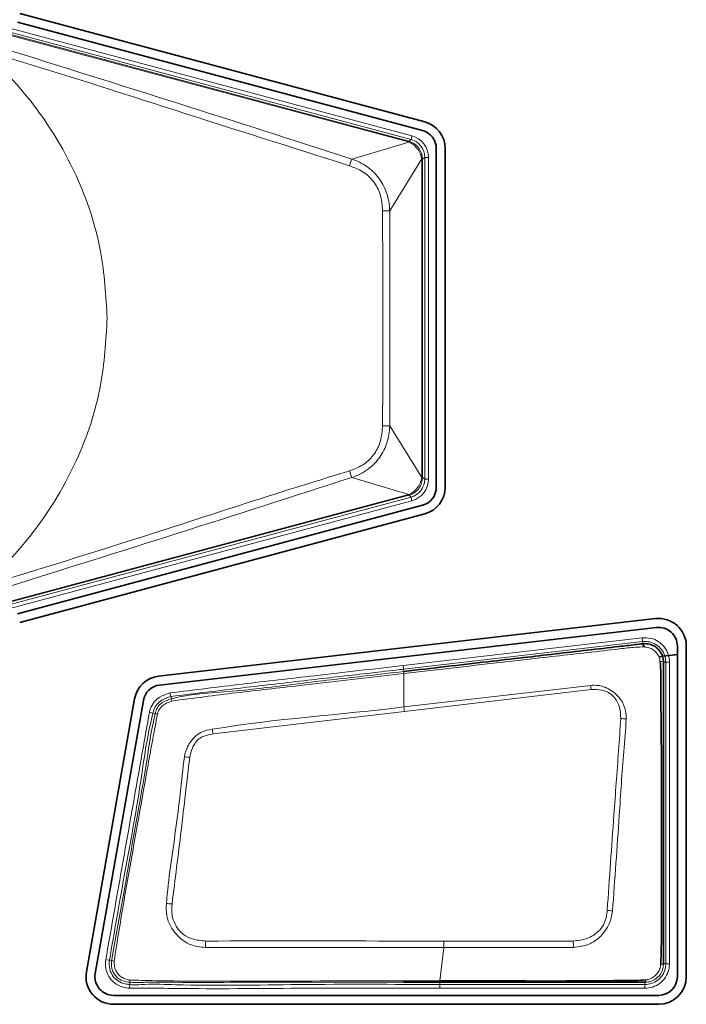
# Model space of a CAD drawing. Header units: millimetres. Extents: x 0 to 1118, y 0 to 864.
# Tile 18 of 85: x 259 to 265, y 182 to 191. Entities that reach past the tile are written whole.
import ezdxf

# ---------------------------------------------------------------- set-up
doc = ezdxf.new("R2010")
doc.units = ezdxf.units.MM

msp = doc.modelspace()

# ---------------------------------------------------------------- linework, layer by layer
at = {"color": 7, "linetype": 'Continuous', "lineweight": 35}
for p, q in [((258.93, 190.8649), (262.5705, 189.8895)), ((262.5913, 189.9671), (258.9508, 190.9426)), ((262.695, 189.7272), (262.695, 186.6848)), ((262.7755, 186.6848), (262.7755, 189.7272)), ((262.5705, 186.5226), (258.93, 185.5471)), ((258.9508, 185.4694), (262.5913, 186.4449)), ((264.6652, 185.5034), (260.1992, 184.9865)), ((260.2084, 184.9066), (264.6744, 185.4235)), ((264.5513, 185.2777), (264.5513, 185.2777)), ((264.5513, 185.2777), (264.5637, 185.2492)), ((264.8617, 185.2566), (264.8617, 182.286)), ((264.9421, 182.286), (264.9421, 185.2566)), ((259.9831, 184.7829), (259.5504, 182.3292)), ((259.6296, 182.3152), (260.0623, 184.7689)), ((264.7375, 182.4026), (264.7375, 182.4026)), ((262.4037, 182.2466), (262.4037, 182.2472)), ((262.4037, 182.2362), (262.4037, 182.2466)), ((262.4037, 182.2357), (262.4037, 182.2362)), ((264.6937, 182.118), (259.7951, 182.118)), ((259.7951, 182.0376), (264.6937, 182.0376))]:
    msp.add_line(p, q, dxfattribs=at)
at = {"color": 7, "linetype": 'Continuous', "lineweight": 18}
for p, q in [((262.4678, 189.8096), (258.8089, 190.79)), ((258.8175, 190.8222), (262.4764, 189.8418)), ((262.4454, 189.7872), (258.8032, 190.7632)), ((258.8049, 190.7697), (262.4471, 189.7937)), ((262.4471, 189.7937), (262.4678, 189.8096)), ((262.4764, 189.8418), (262.4678, 189.8096)), ((261.9363, 189.6333), (262.4471, 189.7868)), ((262.4454, 189.7872), (262.4471, 189.7937)), ((262.5639, 189.6345), (262.2765, 189.1696)), ((262.5639, 186.7726), (262.5639, 189.6328)), ((262.5639, 189.6328), (262.5706, 189.6328)), ((262.5913, 189.6487), (262.5706, 189.6328)), ((262.5706, 189.6328), (262.5706, 186.7726)), ((262.5913, 186.7567), (262.5913, 189.6487)), ((262.6247, 189.6487), (262.5913, 189.6487)), ((262.6247, 189.6487), (262.6247, 186.7567)), ((262.2765, 189.1696), (262.2765, 187.2358)), ((262.2765, 187.2358), (262.5639, 186.7709)), ((262.4471, 186.6186), (261.9363, 186.7721)), ((262.5639, 186.7726), (262.5706, 186.7726)), ((262.5706, 186.7726), (262.5913, 186.7567)), ((262.6247, 186.7567), (262.5913, 186.7567)), ((258.8032, 185.6422), (262.4454, 186.6181)), ((262.4454, 186.6181), (262.4471, 186.6116)), ((262.4471, 186.6116), (258.8049, 185.6357)), ((258.8089, 185.6153), (262.4678, 186.5958)), ((262.4764, 186.5636), (258.8175, 185.5832)), ((262.4678, 186.5958), (262.4471, 186.6116)), ((262.4678, 186.5958), (262.4764, 186.5636)), ((262.3975, 185.0825), (264.5451, 185.331)), ((264.5489, 185.2979), (262.4013, 185.0494)), ((264.5489, 185.2979), (264.5451, 185.331)), ((264.5513, 185.2777), (264.5489, 185.2979)), ((264.758, 185.1116), (264.7376, 185.1116)), ((264.758, 182.4026), (264.758, 185.1116)), ((264.758, 185.1116), (264.7913, 185.1116)), ((264.7913, 185.1116), (264.7913, 182.4025)), ((262.4013, 185.0494), (262.3975, 185.0825)), ((262.4037, 185.029), (262.4013, 185.0494)), ((262.4037, 185.029), (262.4037, 185.029)), ((262.4037, 184.7098), (262.4037, 185.0099)), ((262.4037, 184.7098), (264.0827, 184.9035)), ((264.0858, 184.8655), (262.4086, 184.6697)), ((260.3015, 184.836), (260.3097, 184.8037)), ((260.3097, 184.8037), (260.3148, 184.7839)), ((262.4086, 184.6697), (260.6883, 184.4671)), ((260.1166, 184.6636), (260.1488, 184.6553)), ((260.1687, 184.6502), (260.1488, 184.6553)), ((262.7281, 182.2471), (262.7625, 182.5488)), ((262.7625, 182.6061), (263.926, 182.6062)), ((259.7245, 182.4385), (259.7576, 182.4343)), ((259.7576, 182.4343), (259.7778, 182.4316)), ((264.7375, 182.4026), (264.758, 182.4026)), ((264.758, 182.4026), (264.7913, 182.4025)), ((259.9369, 182.1816), (259.94, 182.2148)), ((259.942, 182.2352), (259.94, 182.2148)), ((262.7268, 182.2357), (262.7268, 182.2151)), ((262.7268, 182.2151), (264.5704, 182.2151)), ((262.7268, 182.1817), (262.7268, 182.2151)), ((264.5704, 182.2151), (264.5704, 182.2355)), ((264.5704, 182.2151), (264.5704, 182.1817)), ((264.5704, 182.1817), (262.7268, 182.1817))]:
    msp.add_line(p, q, dxfattribs=at)
at = {"color": 7, "linetype": 'Continuous', "lineweight": 35, "flags": 128}
msp.add_lwpolyline([(262.7268, 182.2357), (262.5653, 182.2357), (262.4037, 182.2357)], dxfattribs=at)
at = {"color": 7, "linetype": 'Continuous', "lineweight": 35}
for centre, radius, start, end in [((262.527, 189.7272), 0.168, 360, 75), ((262.527, 189.7272), 0.2484, 360, 75), ((262.527, 186.6848), 0.168, 285, 0), ((262.527, 186.6848), 0.2484, 285, 0), ((264.6937, 185.2566), 0.2484, 0, 96.60177), ((264.6937, 185.2566), 0.168, 0, 96.60177), ((260.2277, 184.7398), 0.2484, 96.60177, 170), ((260.2277, 184.7398), 0.168, 96.60177, 170), ((259.7951, 182.286), 0.2484, 170, 270), ((259.7951, 182.286), 0.168, 170, 270), ((264.6937, 182.286), 0.2484, 270, 0), ((264.6937, 182.286), 0.168, 270, 0)]:
    msp.add_arc(centre, radius, start, end, dxfattribs=at)
at = {"color": 7, "linetype": 'Continuous', "lineweight": 18}
for centre, radius, start, end in [((262.4663, 189.7817), 0.0199, 145.37126, 165.13441), ((262.4395, 189.4242), 0.5449, 157.43042, 164.04401), ((262.5639, 189.6544), 0.0199, 269.86559, 289.62874), ((262.204, 192.4348), 3.266, 270.14609, 271.27144), ((262.204, 183.9705), 3.266, 88.72856, 89.85391), ((262.4395, 186.9812), 0.5449, 195.95599, 202.56958), ((262.5639, 186.751), 0.0199, 70.37126, 90.13441), ((262.4663, 186.6237), 0.0199, 194.86559, 214.62874), ((264.7113, 185.0652), 0.0533, 60.38084, 94.07199), ((258.7324, 184.4571), 5.3689, 4.36251, 4.77013), ((260.4335, 184.7948), 0.1192, 185.27598, 195.55671), ((258.7809, 184.2452), 3.6525, 6.67401, 7.30746), ((260.162, 184.5507), 0.0997, 74.17329, 86.1983), ((264.343, 184.1366), 0.4686, 82.95233, 88.74507), ((258.0329, 184.0214), 2.6925, 9.52855, 10.42929), ((260.3818, 183.7525), 0.5124, 79.10095, 84.5398), ((260.2378, 181.8871), 1.0563, 85.53672, 88.25065), ((264.1054, 181.7036), 1.1856, 81.61107, 83.89364), ((283.9401, 181.2625), 23.3562, 176.70116, 176.8415), ((214.3834, 181.2678), 49.5607, 1.48103, 1.54738), ((259.8054, 182.49), 0.0645, 244.73212, 264.99151), ((259.984, 182.2492), 0.0443, 171.85892, 198.43706), ((264.5507, 182.2566), 0.0288, 313.19898, 2.22399)]:
    msp.add_arc(centre, radius, start, end, dxfattribs=at)
for centre, major_axis, ratio, start_param, end_param in [((262.4246, 189.6486), (0.1323, 0.1015), 0.999661, 5.628804, 6.937567), ((262.4246, 189.6486), (0.1587, 0.1218), 0.999758, 5.628804, 6.937567), ((262.4158, 189.6878), (0.0587, 0.0862), 0.954922, 0.304434, 0.321769), ((262.4003, 189.6299), (0.0956, 0.1416), 0.972579, 0.306155, 0.32349), ((262.4602, 189.6299), (0.0984, 0.0344), 0.954922, 5.961416, 5.978751), ((262.4003, 189.6299), (0.1615, 0.0557), 0.972579, 5.959695, 5.97703), ((262.4246, 186.7568), (0.1323, -0.1015), 0.999661, 5.628804, 6.937567), ((262.4246, 186.7568), (0.1587, -0.1218), 0.999758, 5.628804, 6.937567), ((262.4602, 186.7755), (0.0984, -0.0344), 0.954922, 0.304434, 0.321769), ((262.4003, 186.7755), (0.1615, -0.0557), 0.972579, 0.306155, 0.32349), ((262.4158, 186.7176), (-0.0587, 0.0862), 0.954922, 2.819823, 2.837158), ((262.4003, 186.7755), (-0.0956, 0.1416), 0.972579, 2.818102, 2.835437)]:
    msp.add_ellipse(centre, major_axis=major_axis, ratio=ratio, start_param=start_param, end_param=end_param, dxfattribs=at)
for points, knots in [([(259.737, 188.2027), (259.7253, 188.4043), (259.6997, 188.8449), (259.4665, 189.5376), (259.0137, 190.2655), (258.2772, 190.9357), (257.2743, 191.4191), (256.1037, 191.5965), (254.9332, 191.4191), (253.93, 190.9357), (253.1945, 190.2655), (252.7387, 189.5376), (252.5141, 188.8449), (252.4503, 188.2027), (252.5141, 187.5605), (252.7387, 186.8678), (253.1945, 186.1399), (253.93, 185.4697), (254.9332, 184.9863), (256.1037, 184.8089), (257.2743, 184.9863), (258.2772, 185.4697), (259.0137, 186.1399), (259.4665, 186.8678), (259.6997, 187.5605), (259.7253, 188.001), (259.737, 188.2027)], [0, 0, 0, 0, 0.0276716, 0.0604536, 0.0992018, 0.1443784, 0.1953898, 0.25, 0.3046102, 0.3556216, 0.4007982, 0.4395464, 0.4723284, 0.5, 0.5276716, 0.5604536, 0.5992018, 0.6443784, 0.6953898, 0.75, 0.8046102, 0.8556216, 0.9007982, 0.9395464, 0.9723284, 1, 1, 1, 1]), ([(258.804, 190.6282), (259.327, 190.4643), (260.3731, 190.1363), (261.4152, 189.801), (261.9363, 189.6333)], [0, 0, 0, 0, 0.499906, 1, 1, 1, 1]), ([(261.9156, 189.574), (261.3925, 189.7392), (260.5547, 190.0038), (259.5137, 190.341), (258.9896, 190.5005), (258.7821, 190.5636)], [0, 0, 0, 0, 0.50095, 0.80236, 1, 1, 1, 1]), ([(262.5639, 189.6345), (262.5639, 189.6345), (262.5624, 189.6479), (262.555, 189.6783), (262.5313, 189.7225), (262.494, 189.7621), (262.4633, 189.7804), (262.4471, 189.7868), (262.4471, 189.7868)], [0, 0, 0, 0, 0.000099, 0.205023, 0.468657, 0.735206, 0.999901, 1, 1, 1, 1]), ([(262.4499, 189.793), (262.4676, 189.7859), (262.5027, 189.772), (262.5423, 189.7306), (262.566, 189.6834), (262.5692, 189.6503), (262.5706, 189.6357)], [0, 0, 0, 0, 0.267205, 0.530926, 0.792194, 1, 1, 1, 1]), ([(261.9363, 189.6333), (261.9363, 189.6333), (261.9826, 189.6178), (262.0724, 189.5744), (262.1821, 189.4712), (262.2563, 189.3319), (262.2745, 189.2258), (262.2765, 189.1696), (262.2765, 189.1696)], [0, 0, 0, 0, 0.0000326, 0.2407065, 0.4829451, 0.7243193, 0.9999674, 1, 1, 1, 1]), ([(262.2123, 189.1688), (262.2083, 189.2193), (262.2008, 189.3131), (262.1351, 189.4363), (262.0381, 189.5272), (261.9566, 189.5583), (261.9156, 189.574)], [0, 0, 0, 0, 0.2784326, 0.5177233, 0.7577167, 1, 1, 1, 1]), ([(262.2123, 187.2365), (262.2125, 187.281), (262.2135, 187.5032), (262.2156, 188.1473), (262.2137, 188.7469), (262.2123, 189.1688)], [0, 0, 0, 0, 0.0690018, 0.3450106, 1, 1, 1, 1]), ([(261.9156, 186.8314), (261.962, 186.8496), (262.0483, 186.8835), (262.1443, 186.982), (262.2024, 187.1021), (262.209, 187.1906), (262.2123, 187.2365)], [0, 0, 0, 0, 0.274606, 0.510484, 0.746024, 1, 1, 1, 1]), ([(262.2765, 187.2358), (262.2765, 187.2357), (262.2747, 187.1845), (262.2588, 187.0846), (262.1925, 186.9489), (262.0837, 186.8377), (261.9889, 186.7897), (261.9363, 186.7721), (261.9363, 186.7721)], [0, 0, 0, 0, 0.0000326, 0.2511899, 0.4884849, 0.726814, 0.9999674, 1, 1, 1, 1]), ([(258.7821, 185.8417), (259.3049, 186.0038), (260.1142, 186.2546), (261.1519, 186.5966), (261.677, 186.7581), (261.9156, 186.8314)], [0, 0, 0, 0, 0.499028, 0.772399, 1, 1, 1, 1]), ([(261.9363, 186.7721), (261.4152, 186.6044), (260.3731, 186.2691), (259.327, 185.9411), (258.804, 185.7771)], [0, 0, 0, 0, 0.500078, 1, 1, 1, 1]), ([(262.4471, 186.6186), (262.4471, 186.6186), (262.462, 186.6245), (262.4915, 186.6416), (262.5287, 186.6792), (262.554, 186.7243), (262.5622, 186.7561), (262.5639, 186.7709), (262.5639, 186.7709)], [0, 0, 0, 0, 0.000099, 0.243996, 0.508611, 0.774308, 0.999901, 1, 1, 1, 1]), ([(262.5706, 186.7697), (262.5689, 186.7536), (262.5654, 186.7189), (262.5395, 186.671), (262.4999, 186.6319), (262.4662, 186.6188), (262.4499, 186.6124)], [0, 0, 0, 0, 0.228379, 0.491504, 0.753433, 1, 1, 1, 1]), ([(264.5451, 185.331), (264.5713, 185.3314), (264.6223, 185.332), (264.693, 185.3001), (264.7482, 185.2494), (264.7846, 185.1836), (264.7891, 185.1352), (264.7913, 185.1116)], [0, 0, 0, 0, 0.209345, 0.409215, 0.609199, 0.809715, 1, 1, 1, 1]), ([(264.758, 185.1116), (264.7561, 185.1316), (264.7523, 185.1727), (264.7214, 185.2286), (264.6745, 185.2717), (264.6145, 185.2987), (264.5711, 185.2982), (264.5489, 185.2979)], [0, 0, 0, 0, 0.190329, 0.390812, 0.590745, 0.790603, 1, 1, 1, 1]), ([(264.5637, 185.2492), (264.5381, 185.2485), (264.4639, 185.2464), (264.1989, 185.2136), (263.863, 185.1778), (263.2881, 185.1113), (262.8336, 185.0593), (262.4749, 185.0181), (262.4037, 185.0099)], [0, 0, 0, 0, 0.035429, 0.102333, 0.368564, 0.501706, 0.901071, 1, 1, 1, 1]), ([(264.7075, 185.1184), (264.7047, 185.1321), (264.6992, 185.1596), (264.6766, 185.196), (264.6455, 185.2247), (264.6069, 185.2448), (264.5783, 185.2477), (264.5637, 185.2492)], [0, 0, 0, 0, 0.196747, 0.396314, 0.594795, 0.793198, 1, 1, 1, 1]), ([(260.3015, 184.836), (260.518, 184.8627), (260.951, 184.916), (261.6499, 184.9957), (262.132, 185.0517), (262.3975, 185.0825)], [0, 0, 0, 0, 0.3100813, 0.6201577, 1, 1, 1, 1]), ([(262.4013, 185.0494), (262.3792, 185.0468), (262.2689, 185.034), (261.9819, 185.0009), (261.5218, 184.9474), (260.9348, 184.8804), (260.5248, 184.8301), (260.3097, 184.8037)], [0, 0, 0, 0, 0.031656, 0.158282, 0.411533, 0.691401, 1, 1, 1, 1]), ([(260.3148, 184.7839), (260.3148, 184.7839), (260.5039, 184.832), (260.8933, 184.8438), (261.4631, 184.9229), (261.9662, 184.978), (262.2795, 185.0145), (262.4037, 185.029)], [0, 0, 0, 0, 0.00001, 0.278384, 0.550027, 0.821735, 1, 1, 1, 1]), ([(262.4037, 185.029), (262.4037, 185.028), (262.4037, 185.0259), (262.4037, 185.0164), (262.4037, 185.0106), (262.4037, 185.0099)], [0, 0, 0, 0, 0.49909, 0.942114, 1, 1, 1, 1]), ([(262.4037, 185.0099), (262.4037, 185.0099), (262.1266, 184.9794), (261.8141, 184.9424), (261.3122, 184.8843), (260.8936, 184.8385), (260.5117, 184.7883), (260.3187, 184.7629)], [0, 0, 0, 0, 0.00001, 0.3983, 0.449701, 0.721811, 1, 1, 1, 1]), ([(264.0827, 184.9035), (264.0829, 184.9036), (264.092, 184.9042), (264.1334, 184.9065), (264.1777, 184.8997), (264.231, 184.8796), (264.2723, 184.8555), (264.3336, 184.8066), (264.3853, 184.7308), (264.4014, 184.6545), (264.4007, 184.6112), (264.4005, 184.6016)], [0, 0, 0, 0, 0.001347, 0.0547832, 0.25102, 0.2645756, 0.400928, 0.5394765, 0.7368932, 0.9418141, 1, 1, 1, 1]), ([(264.3533, 184.6051), (264.3515, 184.6431), (264.3483, 184.7099), (264.3063, 184.787), (264.2576, 184.8348), (264.1926, 184.8622), (264.1334, 184.869), (264.0943, 184.8661), (264.0858, 184.8655)], [0, 0, 0, 0, 0.2618397, 0.4600516, 0.594473, 0.7285503, 0.9407912, 1, 1, 1, 1]), ([(260.1166, 184.6636), (260.1196, 184.6747), (260.1286, 184.7073), (260.156, 184.7574), (260.2166, 184.8086), (260.2697, 184.8257), (260.3015, 184.836)], [0, 0, 0, 0, 0.129453, 0.379353, 0.628058, 1, 1, 1, 1]), ([(260.3097, 184.8037), (260.3097, 184.8037), (260.281, 184.7964), (260.2348, 184.7792), (260.1822, 184.7361), (260.1592, 184.6932), (260.1516, 184.6654), (260.1488, 184.6553)], [0, 0, 0, 0, 0.000086, 0.384562, 0.625657, 0.864938, 1, 1, 1, 1]), ([(260.1687, 184.6502), (260.1687, 184.6502), (260.1709, 184.659), (260.1784, 184.6856), (260.2, 184.7258), (260.2497, 184.7629), (260.2899, 184.7775), (260.3148, 184.7839), (260.3148, 184.7839)], [0, 0, 0, 0, 0.000095, 0.130179, 0.395684, 0.633012, 0.999905, 1, 1, 1, 1]), ([(260.3187, 184.7629), (260.2963, 184.755), (260.2612, 184.7425), (260.2246, 184.7138), (260.2114, 184.6957), (260.2068, 184.6882), (260.2068, 184.6882)], [0, 0, 0, 0, 0.514087, 0.807932, 0.999855, 1, 1, 1, 1]), ([(260.2068, 184.6882), (260.2068, 184.6882), (260.2038, 184.6828), (260.1967, 184.6694), (260.192, 184.6551), (260.1892, 184.6466)], [0, 0, 0, 0, 0.000443, 0.40961, 1, 1, 1, 1]), ([(260.681, 184.5088), (260.6813, 184.5088), (261.2514, 184.6047), (261.8304, 184.6385), (262.4037, 184.7098), (262.4037, 184.7098)], [0, 0, 0, 0, 0.0006345, 0.9999885, 1, 1, 1, 1]), ([(259.7245, 182.4385), (259.769, 182.692), (259.8579, 183.1989), (259.9891, 183.9404), (260.0752, 184.4287), (260.1166, 184.6636)], [0, 0, 0, 0, 0.341664, 0.683327, 1, 1, 1, 1]), ([(260.1488, 184.6553), (260.1488, 184.6553), (260.0897, 184.4251), (260.0308, 183.9319), (259.8885, 183.1941), (259.8012, 182.6874), (259.7576, 182.4343)], [0, 0, 0, 0, 0.000009, 0.316104, 0.658395, 1, 1, 1, 1]), ([(259.7778, 182.4316), (259.7778, 182.4316), (259.7894, 182.5204), (259.8776, 182.9555), (259.9693, 183.5445), (260.0936, 184.1938), (260.1303, 184.5005), (260.1687, 184.6502), (260.1687, 184.6502)], [0, 0, 0, 0, 0.000009, 0.119309, 0.590299, 0.794033, 0.999991, 1, 1, 1, 1]), ([(260.1892, 184.6466), (260.1606, 184.4946), (260.1035, 184.1923), (259.9913, 183.5404), (259.8819, 182.9535), (259.8136, 182.5148), (259.7997, 182.4257)], [0, 0, 0, 0, 0.205801, 0.409336, 0.880013, 1, 1, 1, 1]), ([(264.2316, 182.8825), (264.2513, 183.1683), (264.2843, 183.6468), (264.3263, 184.2206), (264.3466, 184.5088), (264.3533, 184.6051)], [0, 0, 0, 0, 0.496898, 0.831901, 1, 1, 1, 1]), ([(264.4005, 184.6016), (264.4005, 184.6014), (264.3985, 184.504), (264.3698, 184.2158), (264.3344, 183.6411), (264.2994, 183.1626), (264.2784, 182.8765)], [0, 0, 0, 0, 0.000487, 0.169203, 0.503155, 1, 1, 1, 1]), ([(260.4306, 184.2626), (260.4307, 184.263), (260.4371, 184.2954), (260.452, 184.3437), (260.4916, 184.4049), (260.532, 184.4542), (260.599, 184.4941), (260.6515, 184.5035), (260.681, 184.5088)], [0, 0, 0, 0, 0.00355, 0.262469, 0.393053, 0.580016, 0.764405, 1, 1, 1, 1]), ([(260.6883, 184.4671), (260.6614, 184.4624), (260.6163, 184.4545), (260.5573, 184.4248), (260.5244, 184.3833), (260.4954, 184.3275), (260.4854, 184.2845), (260.4787, 184.2557)], [0, 0, 0, 0, 0.250201, 0.42051, 0.594738, 0.728296, 1, 1, 1, 1]), ([(260.27, 182.9429), (260.2701, 182.9433), (260.286, 183.1647), (260.3585, 183.6032), (260.4065, 184.0428), (260.4306, 184.2626)], [0, 0, 0, 0, 0.000827, 0.500349, 1, 1, 1, 1]), ([(260.4787, 184.2557), (260.4535, 184.0368), (260.403, 183.5985), (260.3477, 183.1598), (260.32, 182.9402)], [0, 0, 0, 0, 0.499577, 1, 1, 1, 1]), ([(260.6194, 182.5493), (260.6189, 182.5494), (260.5742, 182.5523), (260.4928, 182.5629), (260.4078, 182.6152), (260.3512, 182.6753), (260.3021, 182.7393), (260.2648, 182.8344), (260.2682, 182.9056), (260.27, 182.9429)], [0, 0, 0, 0, 0.002459, 0.22625, 0.406164, 0.495118, 0.643227, 0.812703, 1, 1, 1, 1]), ([(260.32, 182.9402), (260.318, 182.9065), (260.3143, 182.844), (260.3424, 182.7597), (260.3802, 182.7011), (260.4335, 182.6551), (260.5114, 182.616), (260.5821, 182.6099), (260.6226, 182.6065)], [0, 0, 0, 0, 0.194137, 0.3600271, 0.5059452, 0.5922495, 0.7664029, 1, 1, 1, 1]), ([(263.926, 182.6062), (263.9684, 182.611), (264.0514, 182.6205), (264.1293, 182.6704), (264.1787, 182.7196), (264.2131, 182.7747), (264.2264, 182.8373), (264.2309, 182.8769), (264.2316, 182.8825)], [0, 0, 0, 0, 0.27801, 0.544223, 0.585457, 0.737591, 0.962688, 1, 1, 1, 1]), ([(264.2784, 182.8765), (264.2784, 182.8763), (264.2777, 182.8703), (264.2723, 182.8262), (264.2522, 182.756), (264.211, 182.6941), (264.1638, 182.6369), (264.1195, 182.6032), (264.0339, 182.5607), (263.9768, 182.5543), (263.9275, 182.5488)], [0, 0, 0, 0, 0.001548, 0.034178, 0.254052, 0.411597, 0.454822, 0.677529, 0.721807, 1, 1, 1, 1]), ([(262.7625, 182.5488), (262.7625, 182.5488), (262.6411, 182.5488), (261.9268, 182.5497), (261.2124, 182.5495), (260.6194, 182.5493)], [0, 0, 0, 0, 0.000009, 0.169835, 1, 1, 1, 1]), ([(260.6226, 182.6065), (261.2146, 182.6066), (261.9279, 182.6068), (262.6412, 182.6062), (262.7625, 182.6061)], [0, 0, 0, 0, 0.829941, 1, 1, 1, 1]), ([(263.9275, 182.5488), (263.9272, 182.5488), (263.9022, 182.5481), (263.7809, 182.5498), (263.5634, 182.5487), (263.2001, 182.5486), (262.9331, 182.5487), (262.7626, 182.5488)], [0, 0, 0, 0, 0.000687, 0.06449, 0.312291, 0.560873, 1, 1, 1, 1]), ([(259.9369, 182.1816), (259.922, 182.1836), (259.8805, 182.1892), (259.8174, 182.2139), (259.7574, 182.2687), (259.7255, 182.3386), (259.72, 182.3986), (259.7235, 182.4295), (259.7245, 182.4385)], [0, 0, 0, 0, 0.1195402, 0.3330762, 0.5277627, 0.7523474, 0.9274715, 1, 1, 1, 1]), ([(259.7576, 182.4343), (259.7576, 182.4343), (259.7541, 182.4076), (259.7544, 182.3555), (259.785, 182.2889), (259.8359, 182.2425), (259.8903, 182.2214), (259.9267, 182.2166), (259.94, 182.2148)], [0, 0, 0, 0, 0.000062, 0.249313, 0.47095, 0.659493, 0.874811, 1, 1, 1, 1]), ([(259.942, 182.2352), (259.942, 182.2352), (259.9367, 182.2357), (259.9095, 182.239), (259.8679, 182.2502), (259.8227, 182.2795), (259.7908, 182.3213), (259.7735, 182.3747), (259.7755, 182.4139), (259.7778, 182.4316), (259.7778, 182.4316)], [0, 0, 0, 0, 0.0000686, 0.0545361, 0.2829286, 0.4372074, 0.6008171, 0.8154354, 0.9999314, 1, 1, 1, 1]), ([(259.7997, 182.4257), (259.8, 182.4094), (259.8004, 182.3765), (259.8167, 182.334), (259.8408, 182.3015), (259.876, 182.275), (259.9108, 182.2616), (259.9352, 182.2565), (259.9402, 182.2555)], [0, 0, 0, 0, 0.19976, 0.402451, 0.548016, 0.693005, 0.938214, 1, 1, 1, 1]), ([(264.7375, 182.4026), (264.7364, 182.388), (264.7339, 182.355), (264.7112, 182.3069), (264.6727, 182.2668), (264.6237, 182.2404), (264.5882, 182.2372), (264.5704, 182.2355)], [0, 0, 0, 0, 0.166449, 0.379587, 0.592789, 0.79666, 1, 1, 1, 1]), ([(264.5704, 182.2151), (264.5905, 182.217), (264.6317, 182.2208), (264.6875, 182.2518), (264.7307, 182.2987), (264.7544, 182.352), (264.757, 182.3878), (264.758, 182.4026)], [0, 0, 0, 0, 0.204644, 0.419724, 0.634459, 0.849054, 1, 1, 1, 1]), ([(264.7913, 182.4025), (264.7901, 182.3851), (264.7871, 182.343), (264.7592, 182.2803), (264.7083, 182.225), (264.6426, 182.1885), (264.5941, 182.184), (264.5704, 182.1817)], [0, 0, 0, 0, 0.150919, 0.365544, 0.580304, 0.795387, 1, 1, 1, 1]), ([(264.5795, 182.2577), (264.5925, 182.2602), (264.6201, 182.2655), (264.6571, 182.2893), (264.6877, 182.3217), (264.7073, 182.3583), (264.7112, 182.3835), (264.7129, 182.3941)], [0, 0, 0, 0, 0.193166, 0.407369, 0.628455, 0.842424, 1, 1, 1, 1]), ([(264.7375, 182.4026), (264.7371, 182.4017), (264.7364, 182.4001), (264.7312, 182.3979), (264.7236, 182.3958), (264.7165, 182.3947), (264.7129, 182.3941)], [0, 0, 0, 0, 0.250053, 0.50007, 0.750052, 1, 1, 1, 1]), ([(259.94, 182.2148), (259.94, 182.2148), (259.9851, 182.2105), (260.1226, 182.222), (260.6275, 182.2003), (261.5116, 182.2214), (262.3033, 182.2173), (262.7268, 182.2151)], [0, 0, 0, 0, 0.0000072, 0.0487022, 0.1476561, 0.5440306, 1, 1, 1, 1]), ([(259.9402, 182.2555), (259.9945, 182.254), (260.1525, 182.2495), (260.7233, 182.2424), (261.4902, 182.2482), (262.1534, 182.2474), (262.4037, 182.2472)], [0, 0, 0, 0, 0.066164, 0.192475, 0.695169, 1, 1, 1, 1]), ([(262.4037, 182.2357), (262.1544, 182.2354), (261.6558, 182.2348), (260.9929, 182.2387), (260.475, 182.23), (260.1534, 182.2424), (259.9953, 182.2302), (259.942, 182.2352), (259.942, 182.2352)], [0, 0, 0, 0, 0.303782, 0.607563, 0.808009, 0.934677, 0.999992, 1, 1, 1, 1]), ([(262.7268, 182.1817), (262.3032, 182.1829), (261.5116, 182.185), (260.6278, 182.1741), (260.1214, 182.1839), (259.9831, 182.1822), (259.9369, 182.1816)], [0, 0, 0, 0, 0.455453, 0.851291, 0.950252, 1, 1, 1, 1])]:
    msp.add_open_spline(points, degree=3, knots=knots, dxfattribs=at)
at = {"color": 7, "linetype": 'Continuous', "lineweight": 35}
for points, knots in [([(262.4037, 185.029), (262.6553, 185.0581), (263.0132, 185.0996), (263.4669, 185.1521), (263.8607, 185.1976), (264.1958, 185.2367), (264.4584, 185.2667), (264.5287, 185.275), (264.5513, 185.2777)], [0, 0, 0, 0, 0.35137, 0.499885, 0.633708, 0.901355, 0.968291, 1, 1, 1, 1]), ([(264.5513, 185.2777), (264.5526, 185.2778), (264.5721, 185.2799), (264.611, 185.277), (264.6629, 185.2547), (264.7043, 185.2166), (264.7323, 185.167), (264.7359, 185.13), (264.7376, 185.1116)], [0, 0, 0, 0, 0.014088, 0.210871, 0.407929, 0.60613, 0.803418, 1, 1, 1, 1]), ([(264.7004, 185.1617), (264.7401, 185.1666), (264.7992, 185.1738), (264.8508, 185.1804), (264.8677, 185.1826)], [0, 0, 0, 0, 0.67205, 1, 1, 1, 1]), ([(264.7129, 182.3941), (264.7148, 182.4564), (264.7227, 182.7108), (264.717, 183.1585), (264.7188, 183.7367), (264.7199, 184.3159), (264.7126, 184.7494), (264.7145, 185.0173), (264.7093, 185.0916), (264.7075, 185.1184)], [0, 0, 0, 0, 0.068592, 0.280343, 0.492823, 0.705248, 0.91802, 0.97041, 1, 1, 1, 1]), ([(264.7376, 185.1116), (264.7376, 185.0873), (264.7376, 185.0149), (264.7376, 184.7495), (264.7375, 184.3155), (264.7375, 183.7367), (264.7375, 183.158), (264.7375, 182.7133), (264.7375, 182.4615), (264.7375, 182.4026)], [0, 0, 0, 0, 0.02683, 0.080248, 0.293884, 0.507506, 0.721127, 0.934749, 1, 1, 1, 1]), ([(262.4037, 182.2466), (262.429, 182.2466), (262.4632, 182.2467), (262.5719, 182.2468), (262.6551, 182.2469), (262.7295, 182.2469)], [0, 0, 0, 0, 0.23326, 0.314883, 1, 1, 1, 1]), ([(264.5704, 182.2355), (264.5416, 182.2356), (264.4556, 182.2357), (264.3119, 182.2355), (263.9682, 182.2358), (263.4397, 182.2356), (262.9686, 182.2357), (262.7268, 182.2357)], [0, 0, 0, 0, 0.047003, 0.140268, 0.23352, 0.606529, 1, 1, 1, 1]), ([(262.7295, 182.2471), (262.774, 182.2471), (262.9962, 182.2471), (263.3962, 182.2473), (263.822, 182.2467), (264.1276, 182.2478), (264.3119, 182.2512), (264.4584, 182.2493), (264.5472, 182.2554), (264.5795, 182.2577)], [0, 0, 0, 0, 0.072064, 0.360321, 0.648578, 0.76249, 0.855737, 0.947473, 1, 1, 1, 1])]:
    msp.add_open_spline(points, degree=3, knots=knots, dxfattribs=at)
at = {"color": 7, "linetype": 'Continuous', "lineweight": 18}
msp.add_open_spline([(262.7625, 182.5488), (262.7625, 182.5522), (262.7625, 182.5592), (262.7625, 182.5734), (262.7625, 182.5893), (262.7625, 182.6005), (262.7625, 182.6061)], degree=3, dxfattribs=at)

doc.saveas('drawing.dxf')
